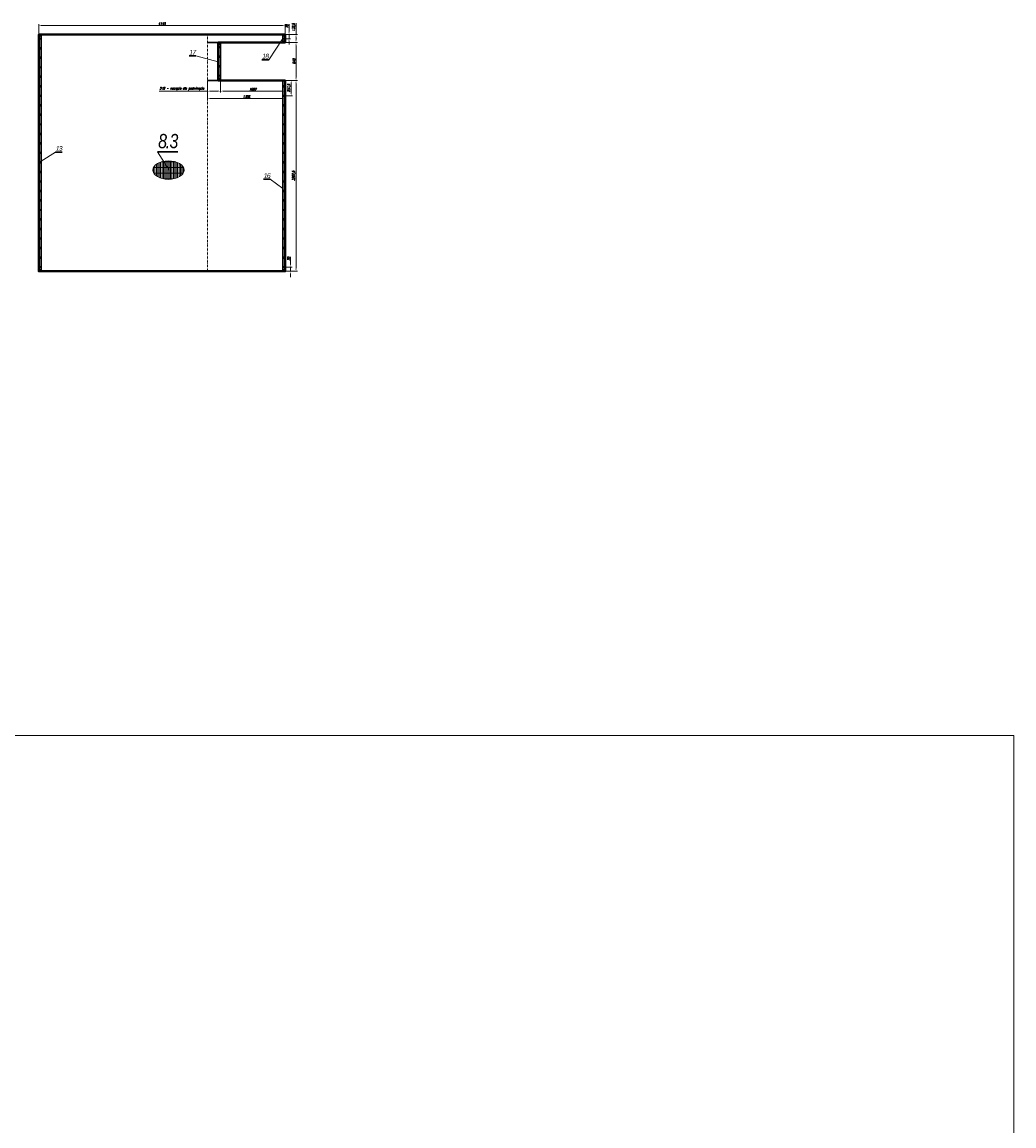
# Model space of a CAD drawing. Header units: millimetres. Extents: x -176817 to 571382, y -58489 to 156123.
# Tile 104 of 256: x -124577 to -107903, y 95637 to 114196. Entities that reach past the tile are written whole.
import ezdxf

# ---------------------------------------------------------------- set-up
doc = ezdxf.new("R2010")
doc.units = ezdxf.units.MM
doc.header["$LTSCALE"] = 0.2
for name, pattern in [('AM_ISO08W050', [18, 12, -1.5, 3, -1.5]), ('AM_ISO08W050x2', [9, 6, -0.75, 1.5, -0.75]), ('DASHDOT', [25.4, 12.7, -6.35, 0, -6.35])]:
    doc.linetypes.add(name, pattern=pattern)
doc.layers.get('Defpoints').update_dxf_attribs({"lineweight": 13})
for name, color, linetype, lineweight in [('-AAA Cienka', 2, 'Continuous', 18), ('-AAA Osie', 6, 'DASHDOT', 9), ('-AAA Otw nowe 1', 64, 'DASHDOT', 18), ('-AAA Siatka', 20, 'Continuous', 40), ('-AAA Widok', 2, 'Continuous', 30), ('-AAA Wymiar', 1, 'Continuous', 18), ('AM_7', 4, 'AM_ISO08W050', 13), ('AM_8', 1, 'Continuous', 13)]:
    doc.layers.add(name, color=color, linetype=linetype, lineweight=lineweight)
doc.layers.get('-AAA Otw nowe 1').off()
doc.styles.add('Pozycja 2', font='ariali.ttf', dxfattribs={"width": 0.8})
doc.styles.add('WYMIARY', font='ROMANS.shx', dxfattribs={"width": 0.75, "oblique": 15})
doc.dimstyles.new('1 do 20', dxfattribs={"dimscale": 20, "dimtxt": 2, "dimasz": 2.5, "dimexe": 1.25, "dimexo": 0.625, "dimtad": 1, "dimdec": 1, "dimtxsty": 'WYMIARY', "dimcen": 2.5, "dimclrd": 256, "dimclre": 256, "dimclrt": 5, "dimadec": 0, "dimazin": 0, "dimtfac": 1, "dimtdec": 1, "dimtmove": 0, "dimatfit": 3, "dimfxl": 1.25, "dimlwd": -1, "dimlwe": -1, "dimarcsym": 0})
doc.dimstyles.new('1 do 5', dxfattribs={"dimscale": 5, "dimtxt": 2, "dimasz": 2.5, "dimexe": 1.25, "dimexo": 0.625, "dimtad": 1, "dimdec": 0, "dimtxsty": 'WYMIARY', "dimcen": 2.5, "dimclrd": 256, "dimclre": 256, "dimclrt": 2, "dimadec": 0, "dimazin": 0, "dimtfac": 1, "dimtdec": 0, "dimtmove": 0, "dimatfit": 3, "dimfxl": 1.25, "dimlwd": -1, "dimlwe": -1, "dimarcsym": 0})

# ---------------------------------------------------------------- blocks, each defined once
blk = doc.blocks.new('PŁ TYPOWY')
at = {"layer": '-AAA Siatka'}
for p in [(20, -230), (20, -390), (20, -710), (20, -870), (20, -1190), (20, -1350), (20, -1670), (20, -1830), (20, -2150), (20, -2310), (20, -2630), (20, -2790), (20, -3110), (20, -3270), (20, -3590), (20, -3750)]:
    blk.add_point(p, dxfattribs=at)
at = {"layer": '-AAA Widok'}
blk.add_lwpolyline([(0, -3980), (40, -3980), (40, 0), (0, 0)], close=True, dxfattribs=at)
for centre, radius in [((20, -70), 5.5), ((20, -20), 3.5), ((20, -230), 3.5), ((20, -550), 5.5), ((20, -390), 3.5), ((20, -710), 3.5), ((20, -870), 3.5), ((20, -1030), 5.5), ((20, -1190), 3.5), ((20, -1350), 3.5), ((20, -1510), 5.5), ((20, -1670), 3.5), ((20, -1830), 3.5), ((20, -1990), 5.5), ((20, -2150), 3.5), ((20, -2310), 3.5), ((20, -2470), 5.5), ((20, -2630), 3.5), ((20, -2950), 5.5), ((20, -2790), 3.5), ((20, -3110), 3.5), ((20, -3270), 3.5), ((20, -3430), 5.5), ((20, -3590), 3.5), ((20, -3750), 3.5), ((20, -3910), 5.5), ((20, -3960), 3.5)]:
    blk.add_circle(centre, radius, dxfattribs=at)
at = {"layer": 'AM_7', "linetype": 'AM_ISO08W050x2'}
for p, q in [((20, -70), (9, -70)), ((20, -20), (11.5, -20)), ((20, -20), (20, -11.5)), ((20, -20), (28.5, -20)), ((20, -20), (20, -28.5)), ((20, -70), (20, -59)), ((20, -70), (31, -70)), ((20, -70), (20, -81)), ((20, -230), (11.5, -230)), ((20, -230), (20, -221.5)), ((20, -230), (28.5, -230)), ((20, -230), (20, -238.5)), ((20, -550), (9, -550)), ((20, -390), (11.5, -390)), ((20, -390), (20, -381.5)), ((20, -390), (28.5, -390)), ((20, -390), (20, -398.5)), ((20, -550), (20, -539)), ((20, -550), (31, -550)), ((20, -550), (20, -561)), ((20, -710), (11.5, -710)), ((20, -710), (20, -701.5)), ((20, -710), (28.5, -710)), ((20, -710), (20, -718.5)), ((20, -870), (11.5, -870)), ((20, -870), (20, -861.5)), ((20, -870), (28.5, -870)), ((20, -870), (20, -878.5)), ((20, -1030), (9, -1030)), ((20, -1030), (20, -1019)), ((20, -1030), (31, -1030)), ((20, -1030), (20, -1041)), ((20, -1190), (11.5, -1190)), ((20, -1190), (20, -1181.5)), ((20, -1190), (28.5, -1190)), ((20, -1190), (20, -1198.5)), ((20, -1350), (11.5, -1350)), ((20, -1350), (20, -1341.5)), ((20, -1350), (28.5, -1350)), ((20, -1350), (20, -1358.5)), ((20, -1510), (9, -1510)), ((20, -1670), (11.5, -1670)), ((20, -1510), (20, -1499)), ((20, -1510), (31, -1510)), ((20, -1510), (20, -1521)), ((20, -1670), (20, -1661.5)), ((20, -1670), (28.5, -1670)), ((20, -1670), (20, -1678.5)), ((20, -1830), (11.5, -1830)), ((20, -1830), (20, -1821.5)), ((20, -1830), (28.5, -1830)), ((20, -1830), (20, -1838.5)), ((20, -1990), (9, -1990)), ((20, -1990), (20, -1979)), ((20, -1990), (31, -1990)), ((20, -1990), (20, -2001)), ((20, -2150), (11.5, -2150)), ((20, -2150), (20, -2141.5)), ((20, -2150), (28.5, -2150)), ((20, -2150), (20, -2158.5)), ((20, -2310), (11.5, -2310)), ((20, -2310), (20, -2301.5)), ((20, -2310), (28.5, -2310)), ((20, -2310), (20, -2318.5)), ((20, -2470), (9, -2470)), ((20, -2470), (20, -2459)), ((20, -2470), (31, -2470)), ((20, -2470), (20, -2481)), ((20, -2630), (11.5, -2630)), ((20, -2630), (20, -2621.5)), ((20, -2630), (28.5, -2630)), ((20, -2630), (20, -2638.5)), ((20, -2790), (20, -2781.5)), ((20, -2950), (9, -2950)), ((20, -2790), (11.5, -2790)), ((20, -2790), (28.5, -2790)), ((20, -2790), (20, -2798.5)), ((20, -2950), (20, -2939)), ((20, -2950), (31, -2950)), ((20, -2950), (20, -2961)), ((20, -3110), (11.5, -3110)), ((20, -3110), (20, -3101.5)), ((20, -3110), (28.5, -3110)), ((20, -3110), (20, -3118.5)), ((20, -3270), (11.5, -3270)), ((20, -3270), (20, -3261.5)), ((20, -3270), (28.5, -3270)), ((20, -3270), (20, -3278.5)), ((20, -3430), (9, -3430)), ((20, -3430), (20, -3419)), ((20, -3430), (31, -3430)), ((20, -3430), (20, -3441)), ((20, -3590), (11.5, -3590)), ((20, -3590), (20, -3581.5)), ((20, -3590), (28.5, -3590)), ((20, -3590), (20, -3598.5)), ((20, -3750), (11.5, -3750)), ((20, -3750), (20, -3741.5)), ((20, -3750), (28.5, -3750)), ((20, -3750), (20, -3758.5)), ((20, -3910), (9, -3910)), ((20, -3960), (11.5, -3960)), ((20, -3910), (20, -3899)), ((20, -3910), (31, -3910)), ((20, -3910), (20, -3921)), ((20, -3960), (20, -3951.5)), ((20, -3960), (28.5, -3960)), ((20, -3960), (20, -3968.5))]:
    blk.add_line(p, q, dxfattribs=at)
blk = doc.blocks.new('PŁ C-8-2')
at = {"layer": '-AAA Siatka'}
for p in [(20, -240), (20, -400)]:
    blk.add_point(p, dxfattribs=at)
at = {"layer": '-AAA Widok'}
blk.add_lwpolyline([(0, -640), (40, -640), (40, 0), (0, 0)], close=True, dxfattribs=at)
for centre, radius in [((20, -80), 5.5), ((20, -30), 3.5), ((20, -240), 3.5), ((20, -560), 5.5), ((20, -400), 3.5), ((20, -610), 3.5)]:
    blk.add_circle(centre, radius, dxfattribs=at)
at = {"layer": 'AM_7', "linetype": 'AM_ISO08W050x2'}
for p, q in [((20, -80), (9, -80)), ((20, -30), (12, -30)), ((20, -30), (20, -21)), ((20, -30), (28, -30)), ((20, -30), (20, -38)), ((20, -80), (20, -69)), ((20, -80), (31, -80)), ((20, -80), (20, -91)), ((20, -240), (12, -240)), ((20, -240), (20, -231)), ((20, -240), (28, -240)), ((20, -240), (20, -248)), ((20, -400), (12, -400)), ((20, -400), (20, -391)), ((20, -400), (28, -400)), ((20, -400), (20, -408)), ((20, -560), (20, -549)), ((20, -560), (9, -560)), ((20, -610), (12, -610)), ((20, -560), (31, -560)), ((20, -560), (20, -571)), ((20, -610), (20, -601)), ((20, -610), (28, -610)), ((20, -610), (20, -618))]:
    blk.add_line(p, q, dxfattribs=at)
blk = doc.blocks.new('ZNAK SIATKI')
at = {"layer": 'AM_8'}
h = blk.add_hatch(dxfattribs=at)
h.set_pattern_fill('GRATE', color=256, scale=30, angle=90, style=0)
h.set_pattern_definition([(90, (54083.504, -85989.998), (-23.8125, 1e-15), []), (180, (54083.5, -85990), (-1e-14, -95.25), [])])
edge = h.paths.add_edge_path()
edge.add_ellipse((0, 0), major_axis=(-263, 0), ratio=0.591302, start_angle=0, end_angle=360)
at = {"layer": '-AAA Wymiar'}
blk.add_ellipse((0, 0, 0), major_axis=(-263, 0), ratio=0.591302, dxfattribs=at)
blk = doc.blocks.new('PŁ C-8-3')
at = {"layer": '-AAA Widok'}
blk.add_lwpolyline([(0, -307), (40, -307), (40, -175), (0, -175)], close=True, dxfattribs=at)
for centre, radius in [((20, -237), 5.5), ((20, -195), 3.5), ((20, -287), 3.5)]:
    blk.add_circle(centre, radius, dxfattribs=at)
at = {"layer": 'AM_7', "linetype": 'AM_ISO08W050x2'}
for p, q in [((20, -237), (9, -237)), ((20, -195), (12, -195)), ((20, -287), (12, -287)), ((20, -195), (20, -186)), ((20, -195), (28, -195)), ((20, -195), (20, -203)), ((20, -237), (20, -226)), ((20, -237), (20, -248)), ((20, -237), (31, -237)), ((20, -287), (20, -279)), ((20, -287), (28, -287)), ((20, -287), (20, -296))]:
    blk.add_line(p, q, dxfattribs=at)
blk = doc.blocks.new('PŁ C-8-1')
at = {"layer": '-AAA Siatka'}
for p in [(20, -230), (20, -390), (20, -710), (20, -870), (20, -1190), (20, -1350), (20, -1670), (20, -1830), (20, -2150), (20, -2310), (20, -2630), (20, -2790), (20, -3110)]:
    blk.add_point(p, dxfattribs=at)
at = {"layer": '-AAA Widok'}
blk.add_lwpolyline([(0, -3207.5), (40, -3207.5), (40, 0), (0, 0)], close=True, dxfattribs=at)
for centre, radius in [((20, -70), 5.5), ((20, -20), 3.5), ((20, -230), 3.5), ((20, -550), 5.5), ((20, -390), 3.5), ((20, -710), 3.5), ((20, -870), 3.5), ((20, -1030), 5.5), ((20, -1190), 3.5), ((20, -1350), 3.5), ((20, -1510), 5.5), ((20, -1670), 3.5), ((20, -1830), 3.5), ((20, -1990), 5.5), ((20, -2150), 3.5), ((20, -2310), 3.5), ((20, -2470), 5.5), ((20, -2630), 3.5), ((20, -2950), 5.5), ((20, -2790), 3.5), ((20, -3110), 3.5)]:
    blk.add_circle(centre, radius, dxfattribs=at)
at = {"layer": 'AM_7', "linetype": 'AM_ISO08W050x2'}
for p, q in [((20, -70), (9, -70)), ((20, -20), (11.5, -20)), ((20, -20), (20, -11.5)), ((20, -20), (28.5, -20)), ((20, -20), (20, -28.5)), ((20, -70), (20, -59)), ((20, -70), (31, -70)), ((20, -70), (20, -81)), ((20, -230), (11.5, -230)), ((20, -230), (20, -221.5)), ((20, -230), (28.5, -230)), ((20, -230), (20, -238.5)), ((20, -550), (9, -550)), ((20, -390), (11.5, -390)), ((20, -390), (20, -381.5)), ((20, -390), (28.5, -390)), ((20, -390), (20, -398.5)), ((20, -550), (20, -539)), ((20, -550), (31, -550)), ((20, -550), (20, -561)), ((20, -710), (11.5, -710)), ((20, -710), (20, -701.5)), ((20, -710), (28.5, -710)), ((20, -710), (20, -718.5)), ((20, -870), (11.5, -870)), ((20, -870), (20, -861.5)), ((20, -870), (28.5, -870)), ((20, -870), (20, -878.5)), ((20, -1030), (9, -1030)), ((20, -1030), (20, -1019)), ((20, -1030), (31, -1030)), ((20, -1030), (20, -1041)), ((20, -1190), (11.5, -1190)), ((20, -1190), (20, -1181.5)), ((20, -1190), (28.5, -1190)), ((20, -1190), (20, -1198.5)), ((20, -1350), (11.5, -1350)), ((20, -1350), (20, -1341.5)), ((20, -1350), (28.5, -1350)), ((20, -1350), (20, -1358.5)), ((20, -1510), (9, -1510)), ((20, -1670), (11.5, -1670)), ((20, -1510), (20, -1499)), ((20, -1510), (31, -1510)), ((20, -1510), (20, -1521)), ((20, -1670), (20, -1661.5)), ((20, -1670), (28.5, -1670)), ((20, -1670), (20, -1678.5)), ((20, -1830), (11.5, -1830)), ((20, -1830), (20, -1821.5)), ((20, -1830), (28.5, -1830)), ((20, -1830), (20, -1838.5)), ((20, -1990), (9, -1990)), ((20, -1990), (20, -1979)), ((20, -1990), (31, -1990)), ((20, -1990), (20, -2001)), ((20, -2150), (11.5, -2150)), ((20, -2150), (20, -2141.5)), ((20, -2150), (28.5, -2150)), ((20, -2150), (20, -2158.5)), ((20, -2310), (11.5, -2310)), ((20, -2310), (20, -2301.5)), ((20, -2310), (28.5, -2310)), ((20, -2310), (20, -2318.5)), ((20, -2470), (9, -2470)), ((20, -2470), (20, -2459)), ((20, -2470), (31, -2470)), ((20, -2470), (20, -2481)), ((20, -2630), (11.5, -2630)), ((20, -2630), (20, -2621.5)), ((20, -2630), (28.5, -2630)), ((20, -2630), (20, -2638.5)), ((20, -2790), (20, -2781.5)), ((20, -2950), (9, -2950)), ((20, -2790), (11.5, -2790)), ((20, -2790), (28.5, -2790)), ((20, -2790), (20, -2798.5)), ((20, -2950), (20, -2939)), ((20, -2950), (31, -2950)), ((20, -2950), (20, -2961)), ((20, -3110), (11.5, -3110)), ((20, -3110), (20, -3101.5)), ((20, -3110), (28.5, -3110)), ((20, -3110), (20, -3118.5))]:
    blk.add_line(p, q, dxfattribs=at)
blk = doc.blocks.new('*D1103')
at = {"layer": '-AAA Wymiar', "transparency": 16777216}
for p, q in [((-119972, 113987, 0), (-119972, 114178, 0)), ((-120141, 113987, 0), (-119947, 113987, 0)), ((-120141, 113855, 0), (-119947, 113855, 0)), ((-119972, 113905, 0), (-119972, 113937, 0))]:
    blk.add_line(p, q, dxfattribs=at)
for points in [[(-119980, 113937, 0), (-119964, 113937, 0), (-119972, 113987, 0)], [(-119980, 113905, 0), (-119964, 113905, 0), (-119972, 113855, 0)]]:
    blk.add_solid(points, dxfattribs=at)
at = {"layer": 'Defpoints', "color": 0, "transparency": 16777216}
for p in [(-120153, 113987, 0), (-120153, 113855, 0), (-119972, 113855, 0)]:
    blk.add_point(p, dxfattribs=at)
at = {"layer": '-AAA Wymiar', "color": 5, "transparency": 16777216, "insert": (-120008, 114108, 0), "char_height": 40, "attachment_point": 5, "rotation": 90, "style": 'WYMIARY'}
blk.add_mtext('132,5', dxfattribs=at)
blk = doc.blocks.new('*D1104')
at = {"layer": '-AAA Wymiar', "transparency": 16777216}
for p, q in [((-120141, 113855, 0), (-119947, 113855, 0)), ((-119972, 113805, 0), (-119972, 113265, 0)), ((-120141, 113215, 0), (-119947, 113215, 0))]:
    blk.add_line(p, q, dxfattribs=at)
for points in [[(-119980, 113805, 0), (-119964, 113805, 0), (-119972, 113855, 0)], [(-119980, 113265, 0), (-119964, 113265, 0), (-119972, 113215, 0)]]:
    blk.add_solid(points, dxfattribs=at)
at = {"layer": 'Defpoints', "color": 0, "transparency": 16777216}
for p in [(-120153, 113855, 0), (-120153, 113215, 0), (-119972, 113215, 0)]:
    blk.add_point(p, dxfattribs=at)
at = {"layer": '-AAA Wymiar', "color": 5, "transparency": 16777216, "insert": (-120005, 113535, 0), "char_height": 40, "attachment_point": 5, "rotation": 90, "style": 'WYMIARY'}
blk.add_mtext('640', dxfattribs=at)
blk = doc.blocks.new('*D1105')
at = {"layer": '-AAA Wymiar', "transparency": 16777216}
for p, q in [((-120141, 113215, 0), (-119947, 113215, 0)), ((-119972, 113165, 0), (-119972, 110057, 0)), ((-120141, 110007, 0), (-119947, 110007, 0))]:
    blk.add_line(p, q, dxfattribs=at)
for points in [[(-119980, 113165, 0), (-119964, 113165, 0), (-119972, 113215, 0)], [(-119980, 110057, 0), (-119964, 110057, 0), (-119972, 110007, 0)]]:
    blk.add_solid(points, dxfattribs=at)
at = {"layer": 'Defpoints', "color": 0, "transparency": 16777216}
for p in [(-120153, 113215, 0), (-120153, 110007, 0), (-119972, 110007, 0)]:
    blk.add_point(p, dxfattribs=at)
at = {"layer": '-AAA Wymiar', "color": 5, "transparency": 16777216, "insert": (-120008, 111611, 0), "char_height": 40, "attachment_point": 5, "rotation": 90, "style": 'WYMIARY'}
blk.add_mtext('3207,5', dxfattribs=at)
blk = doc.blocks.new('*D1106')
at = {"layer": '-AAA Wymiar', "transparency": 16777216}
for p, q in [((-121240, 113202, 0), (-121240, 113011, 0)), ((-120203, 113036, 0), (-121190, 113036, 0)), ((-120153, 113202, 0), (-120153, 113011, 0))]:
    blk.add_line(p, q, dxfattribs=at)
for points in [[(-121190, 113044, 0), (-121190, 113027, 0), (-121240, 113036, 0)], [(-120203, 113044, 0), (-120203, 113027, 0), (-120153, 113036, 0)]]:
    blk.add_solid(points, dxfattribs=at)
at = {"layer": 'Defpoints', "color": 0, "transparency": 16777216}
for p in [(-121240, 113215, 0), (-121240, 113036, 0), (-120153, 113215, 0)]:
    blk.add_point(p, dxfattribs=at)
at = {"layer": '-AAA Wymiar', "color": 5, "transparency": 16777216, "insert": (-120697, 113068, 0), "char_height": 40, "attachment_point": 5, "style": 'WYMIARY'}
blk.add_mtext('1087', dxfattribs=at)
blk = doc.blocks.new('*D1107')
at = {"layer": '-AAA Wymiar', "transparency": 16777216}
for p, q in [((-121459, 113202, 0), (-121459, 112885, 0)), ((-120153, 113202, 0), (-120153, 112885, 0)), ((-120203, 112910, 0), (-121409, 112910, 0))]:
    blk.add_line(p, q, dxfattribs=at)
for points in [[(-121409, 112919, 0), (-121409, 112902, 0), (-121459, 112910, 0)], [(-120203, 112919, 0), (-120203, 112902, 0), (-120153, 112910, 0)]]:
    blk.add_solid(points, dxfattribs=at)
at = {"layer": 'Defpoints', "color": 0, "transparency": 16777216}
for p in [(-121459, 113215, 0), (-120153, 113215, 0), (-121459, 112910, 0)]:
    blk.add_point(p, dxfattribs=at)
at = {"layer": '-AAA Wymiar', "color": 5, "transparency": 16777216, "insert": (-120806, 112943, 0), "char_height": 40, "attachment_point": 5, "style": 'WYMIARY'}
blk.add_mtext('1306', dxfattribs=at)
blk = doc.blocks.new('*D1100')
at = {"layer": '-AAA Wymiar', "transparency": 16777216}
for p, q in [((-121459, 113036), (-122273, 113036)), ((-121459, 113202), (-121459, 113011)), ((-121290, 113036), (-121409, 113036)), ((-121240, 113202), (-121240, 113011))]:
    blk.add_line(p, q, dxfattribs=at)
for points in [[(-121409, 113044), (-121409, 113027), (-121459, 113036)], [(-121290, 113044), (-121290, 113027), (-121240, 113036)]]:
    blk.add_solid(points, dxfattribs=at)
at = {"layer": 'Defpoints', "color": 0, "transparency": 16777216}
for p in [(-121459, 113215, 0), (-121240, 113215), (-121240, 113036)]:
    blk.add_point(p, dxfattribs=at)
at = {"layer": '-AAA Wymiar', "color": 5, "transparency": 16777216, "insert": (-121891, 113075), "char_height": 40, "attachment_point": 5, "style": 'WYMIARY'}
blk.add_mtext('219 - nacięcie dla podwinięcia', dxfattribs=at)
blk = doc.blocks.new('*D1108')
at = {"layer": '-AAA Wymiar', "transparency": 16777216}
for p, q in [((-120090, 114037, 0), (-120090, 114162, 0)), ((-120141, 113987, 0), (-120065, 113987, 0)), ((-120090, 113917, 0), (-120090, 113987, 0)), ((-120150, 113917, 0), (-120065, 113917, 0)), ((-120090, 113867, 0), (-120090, 113817, 0))]:
    blk.add_line(p, q, dxfattribs=at)
for points in [[(-120098, 114037, 0), (-120081, 114037, 0), (-120090, 113987, 0)], [(-120098, 113867, 0), (-120081, 113867, 0), (-120090, 113917, 0)]]:
    blk.add_solid(points, dxfattribs=at)
at = {"layer": 'Defpoints', "color": 0, "transparency": 16777216}
for p in [(-120153, 113987, 0), (-120162, 113917, 0), (-120090, 113917, 0)]:
    blk.add_point(p, dxfattribs=at)
at = {"layer": '-AAA Wymiar', "color": 5, "transparency": 16777216, "insert": (-120122, 114125, 0), "char_height": 40, "attachment_point": 5, "rotation": 90, "style": 'WYMIARY'}
blk.add_mtext('70', dxfattribs=at)
blk = doc.blocks.new('*D1109')
at = {"layer": '-AAA Wymiar', "transparency": 16777216}
for p, q in [((-120141, 113215, 0), (-120029, 113215, 0)), ((-120054, 113165, 0), (-120054, 113007, 0)), ((-120150, 112957, 0), (-120029, 112957, 0))]:
    blk.add_line(p, q, dxfattribs=at)
for points in [[(-120062, 113165, 0), (-120045, 113165, 0), (-120054, 113215, 0)], [(-120062, 113007, 0), (-120045, 113007, 0), (-120054, 112957, 0)]]:
    blk.add_solid(points, dxfattribs=at)
at = {"layer": 'Defpoints', "color": 0, "transparency": 16777216}
for p in [(-120153, 113215, 0), (-120162, 112957, 0), (-120054, 112957, 0)]:
    blk.add_point(p, dxfattribs=at)
at = {"layer": '-AAA Wymiar', "color": 5, "transparency": 16777216, "insert": (-120090, 113086, 0), "char_height": 40, "attachment_point": 5, "rotation": 90, "style": 'WYMIARY'}
blk.add_mtext('257,5', dxfattribs=at)
blk = doc.blocks.new('*D1110')
at = {"layer": '-AAA Wymiar', "transparency": 16777216}
for p, q in [((-120064, 110127, 0), (-120064, 110252, 0)), ((-120150, 110077, 0), (-120039, 110077, 0)), ((-120064, 110007, 0), (-120064, 110077, 0)), ((-120141, 110007, 0), (-120039, 110007, 0)), ((-120064, 109957, 0), (-120064, 109907, 0))]:
    blk.add_line(p, q, dxfattribs=at)
for points in [[(-120072, 110127, 0), (-120056, 110127, 0), (-120064, 110077, 0)], [(-120072, 109957, 0), (-120056, 109957, 0), (-120064, 110007, 0)]]:
    blk.add_solid(points, dxfattribs=at)
at = {"layer": 'Defpoints', "color": 0, "transparency": 16777216}
for p in [(-120162, 110077, 0), (-120064, 110077, 0), (-120153, 110007, 0)]:
    blk.add_point(p, dxfattribs=at)
at = {"layer": '-AAA Wymiar', "color": 5, "transparency": 16777216, "insert": (-120096, 110215, 0), "char_height": 40, "attachment_point": 5, "rotation": 90, "style": 'WYMIARY'}
blk.add_mtext('70', dxfattribs=at)
blk = doc.blocks.new('*D1111')
at = {"layer": '-AAA Wymiar', "transparency": 16777216}
for p, q in [((-124298, 114000, 0), (-124298, 114163, 0)), ((-120153, 114000, 0), (-120153, 114163, 0)), ((-124248, 114138, 0), (-120203, 114138, 0))]:
    blk.add_line(p, q, dxfattribs=at)
for points in [[(-124248, 114146, 0), (-124248, 114129, 0), (-124298, 114138, 0)], [(-120203, 114146, 0), (-120203, 114129, 0), (-120153, 114138, 0)]]:
    blk.add_solid(points, dxfattribs=at)
at = {"layer": 'Defpoints', "color": 0, "transparency": 16777216}
for p in [(-124298, 113987, 0), (-120153, 114138, 0), (-120153, 113987, 0)]:
    blk.add_point(p, dxfattribs=at)
at = {"layer": '-AAA Wymiar', "color": 5, "transparency": 16777216, "insert": (-122226, 114170, 0), "char_height": 40, "attachment_point": 5, "style": 'WYMIARY'}
blk.add_mtext('4145', dxfattribs=at)

msp = doc.modelspace()

# ---------------------------------------------------------------- linework, layer by layer
at = {"layer": '-AAA Osie'}
msp.add_line((-121459.3311, 113987.0368, 0), (-121459.3311, 110007.0368, 0), dxfattribs=at)
at = {"layer": '-AAA Siatka', "elevation": 0}
msp.add_lwpolyline([(-120153.3311, 113214.5368), (-121280.3311, 113214.5368), (-121280.3311, 113854.5368), (-120153.3311, 113854.5368), (-120153.3311, 113987.0368), (-124298.3311, 113987.0368), (-124298.3311, 110007.0368), (-120153.3311, 110007.0368)], close=True, dxfattribs=at)
at = {"layer": '-AAA Widok'}
for p, q in [((-121280.3311, 113854.5368, 0), (-121459.3311, 113854.5368, 0)), ((-121769.7207, 113627.9618, 0), (-121656.2362, 113627.9618, 0)), ((-120544.3138, 113562.6934, 0), (-120430.8294, 113562.6934, 0)), ((-121280.3311, 113214.5368, 0), (-121459.3311, 113214.5368, 0)), ((-124014.8284, 112010.474, 0), (-123901.344, 112010.474, 0)), ((-122301.2001, 112012.1406, 0), (-121960.7469, 112012.1406, 0)), ((-120517.7423, 111553.3822, 0), (-120404.2579, 111553.3822, 0))]:
    msp.add_line(p, q, dxfattribs=at)
at = {"layer": '-AAA Wymiar'}
msp.add_lwpolyline([(-176817.4559, 102203.5014), (-107903.3842, 102203.5014), (-107903.3842, 75341.4547), (-176817.4559, 75341.4547)], close=True, dxfattribs=at)

# ---------------------------------------------------------------- block references
at = {"layer": '-AAA Otw nowe 1', "xscale": -1, "rotation": 180}
for name, p in [('PŁ C-8-3', (-120193.3311, 113679.5368, 0)), ('PŁ C-8-1', (-120193.3311, 110007.0368, 0))]:
    msp.add_blockref(name, p, dxfattribs=at)
at = {"layer": '-AAA Otw nowe 1'}
for name, p in [('PŁ C-8-2', (-121280.3311, 113854.5368, 0)), ('ZNAK SIATKI', (-122116.3311, 111707.4424, 0))]:
    msp.add_blockref(name, p, dxfattribs=at)
at = {"layer": '-AAA Widok'}
msp.add_blockref('PŁ TYPOWY', (-124298.3311, 113987.0368, 0), dxfattribs=at)

# ---------------------------------------------------------------- dimensions: what is measured, and where the dimension line sits
at = {"layer": '-AAA Wymiar'}
for base, p1, p2, picture, middle in [((-120153.3311, 114137.72, 0), (-124298.3311, 113987.0368, 0), (-120153.3311, 113987.0368, 0), '*D1111', (-122225.8311, 114137.72, 0)), ((-121459.3311, 112910.2428, 0), (-120153.3311, 113214.5368, 0), (-121459.3311, 113214.5368, 0), '*D1107', (-120806.3311, 112910.2428, 0))]:
    dim = msp.add_linear_dim(base=base, p1=p1, p2=p2, dimstyle='1 do 20', dxfattribs=at)
    dim.commit()
    dim.dimension.update_dxf_attribs({"geometry": picture, "text_midpoint": middle, "dimtype": 160})
for base, p2, picture, middle in [((-120089.5973, 113917.0368, 0), (-120162.3311, 113917.0368, 0), '*D1108', (-120089.5973, 114124.5893, 0)), ((-119972.0995, 113854.5368, 0), (-120153.3311, 113854.5368, 0), '*D1103', (-119972.0995, 114107.753, 0))]:
    dim = msp.add_linear_dim(base=base, p1=(-120153.3311, 113987.0368, 0), p2=p2, angle=90, dimstyle='1 do 20', dxfattribs=at)
    dim.commit()
    dim.dimension.update_dxf_attribs({"geometry": picture, "text_midpoint": middle, "dimtype": 160})
for base, p1, p2, picture, middle in [((-119972.0995, 113214.5368, 0), (-120153.3311, 113854.5368, 0), (-120153.3311, 113214.5368, 0), '*D1104', (-120004.5995, 113534.5368, 0)), ((-119972.0995, 110007.0368, 0), (-120153.3311, 113214.5368, 0), (-120153.3311, 110007.0368, 0), '*D1105', (-120008.409, 111610.7868, 0))]:
    dim = msp.add_linear_dim(base=base, p1=p1, p2=p2, angle=90, dimstyle='1 do 20', override={"dimtmove": 1}, dxfattribs=at)
    dim.commit()
    dim.dimension.update_dxf_attribs({"geometry": picture, "text_midpoint": middle})
dim = msp.add_linear_dim(base=(-121240.3311, 113035.5463, 0), p1=(-121459.3311, 113214.5368, 0), p2=(-121240.3311, 113214.5368, 0), text='<> - nacięcie dla podwinięcia', dimstyle='1 do 20', dxfattribs=at)
dim.commit()
dim.dimension.update_dxf_attribs({"geometry": '*D1100', "text_midpoint": (-121891.118, 113035.5463, 0), "dimtype": 160})
dim = msp.add_linear_dim(base=(-121240.3311, 113035.5463, 0), p1=(-120153.3311, 113214.5368, 0), p2=(-121240.3311, 113214.5368, 0), dimstyle='1 do 20', dxfattribs=at)
dim.commit()
dim.dimension.update_dxf_attribs({"geometry": '*D1106', "text_midpoint": (-120696.8311, 113068.0463, 0)})
for base, p1, p2, picture, middle in [((-120053.6897, 112957.0368, 0), (-120153.3311, 113214.5368, 0), (-120162.3311, 112957.0368, 0), '*D1109', (-120089.9993, 113085.7868, 0)), ((-120063.9806, 110077.0368, 0), (-120153.3311, 110007.0368, 0), (-120162.3311, 110077.0368, 0), '*D1110', (-120096.4806, 110214.5893, 0))]:
    dim = msp.add_linear_dim(base=base, p1=p1, p2=p2, angle=90, dimstyle='1 do 20', dxfattribs=at)
    dim.commit()
    dim.dimension.update_dxf_attribs({"geometry": picture, "text_midpoint": middle})

# ---------------------------------------------------------------- leaders
at = {"layer": '-AAA Cienka'}
for points in [[(-120193.3311, 113920.7868, 0), (-120430.8294, 113562.6934, 0), (-120544.3138, 113562.6934, 0)], [(-121280.3311, 113525.9931, 0), (-121656.2362, 113627.9618, 0), (-121769.7207, 113627.9618, 0)], [(-124258.3311, 111855.2332, 0), (-124014.8284, 112010.474, 0), (-123901.344, 112010.474, 0)], [(-122105.3965, 111705.9782, 0), (-122301.2001, 112012.1406, 0), (-121960.7469, 112012.1406, 0)], [(-120193.3311, 111398.1415, 0), (-120404.2579, 111553.3822, 0), (-120517.7423, 111553.3822, 0)]]:
    msp.add_leader(points, dimstyle='1 do 5', override={"dimasz": 2, "dimgap": 0.625, "dimtad": 0, "dimldrblk": 'Dot'}, dxfattribs=at)

# ---------------------------------------------------------------- next in the draw order: texts
at = {"layer": '-AAA Widok', "attachment_point": 8, "style": 'Pozycja 2', "bg_fill": 3, "box_fill_scale": 1, "bg_fill_color": 256, "bg_fill_transparency": 3936642}
for s, insert, char_height, width in [('{\\T0.85;17}', (-121712.9785, 113647.9618, 0), 80, 113.484404), ('{\\T0.85;18}', (-120487.5716, 113582.6934, 0), 80, 113.484404), ('{\\T0.85;8.3}', (-122130.9735, 112072.1406, 0), 240, 340.453211), ('{\\T0.85;13}', (-123958.0862, 112030.474, 0), 80, 113.484404), ('{\\T0.85;16}', (-120461.0001, 111573.3822, 0), 80, 113.484404)]:
    msp.add_mtext(s, dxfattribs=dict(at, insert=insert, char_height=char_height, width=width))

doc.saveas('drawing.dxf')
